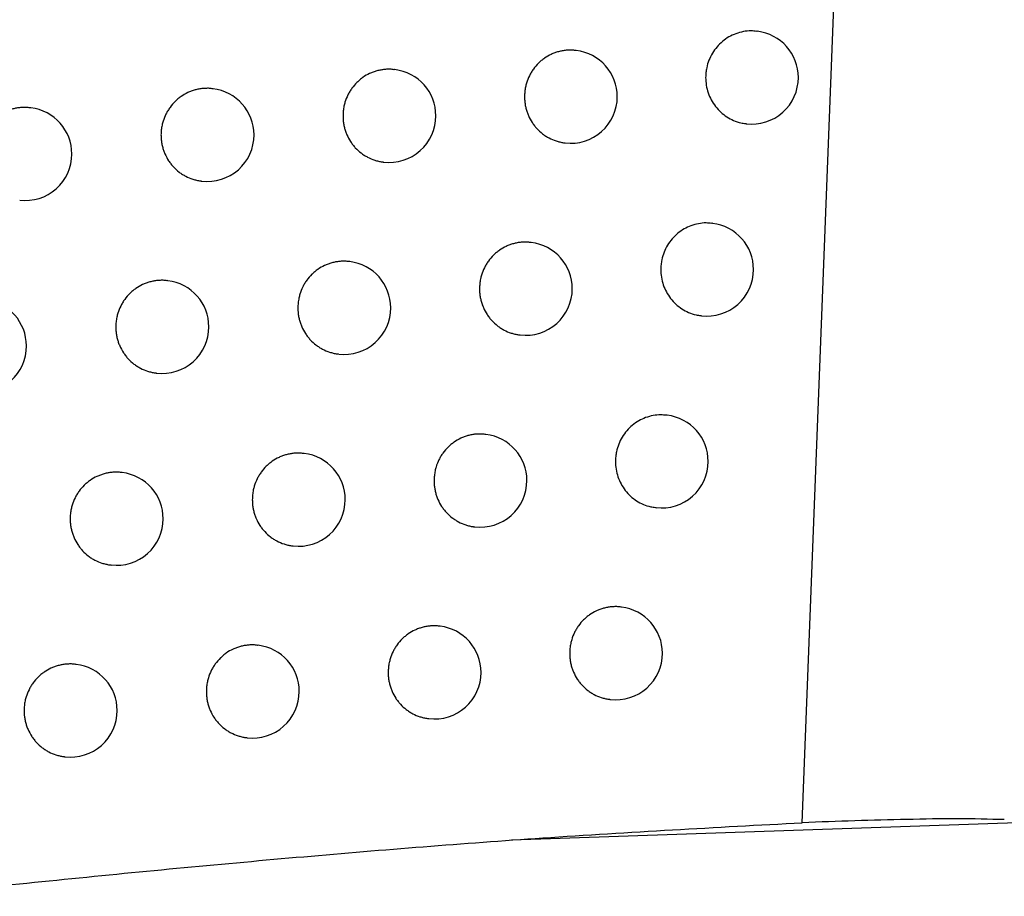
# Model space of a CAD drawing. Header units: millimetres. Extents: x -0.66 to 0.91, y -0.4 to 0.64.
# Tile 25 of 241: x -0.11402 to -0.10345, y -0.00172 to 0.0077. Entities that reach past the tile are written whole.
import ezdxf

# ---------------------------------------------------------------- set-up
doc = ezdxf.new("R2010")
doc.units = ezdxf.units.MM
doc.layers.add('FORMAT', color=7, linetype='Continuous')

msp = doc.modelspace()

# ---------------------------------------------------------------- linework, layer by layer
at = {"layer": 'FORMAT', "color": 7, "linetype": 'Continuous', "lineweight": 25}
for p, q in [((-0.105617, -0.000927), (-0.105234, 0.008943)), ((-0.106099, 0.007577), (-0.106108, 0.007578)), ((-0.108044, 0.007371), (-0.108052, 0.007372)), ((-0.109993, 0.007165), (-0.110001, 0.007166)), ((-0.111946, 0.00696), (-0.111954, 0.006961)), ((-0.113904, 0.006756), (-0.113912, 0.006756)), ((-0.106225, 0.006585), (-0.106218, 0.006584)), ((-0.10817, 0.006379), (-0.108163, 0.006378)), ((-0.110119, 0.006173), (-0.110112, 0.006172)), ((-0.112072, 0.005968), (-0.112065, 0.005967)), ((-0.106582, 0.005514), (-0.10659, 0.005515)), ((-0.108528, 0.005308), (-0.108536, 0.005309)), ((-0.110478, 0.005102), (-0.110486, 0.005103)), ((-0.112432, 0.004897), (-0.11244, 0.004898)), ((-0.106707, 0.004522), (-0.106701, 0.004521)), ((-0.108653, 0.004316), (-0.108647, 0.004315)), ((-0.110603, 0.00411), (-0.110597, 0.004109)), ((-0.112558, 0.003905), (-0.112551, 0.003904)), ((-0.107068, 0.003451), (-0.107077, 0.003452)), ((-0.109015, 0.003245), (-0.109024, 0.003246)), ((-0.110967, 0.00304), (-0.110975, 0.003041)), ((-0.112922, 0.002835), (-0.11293, 0.002836)), ((-0.107194, 0.002459), (-0.107187, 0.002458)), ((-0.109141, 0.002253), (-0.109134, 0.002253)), ((-0.111092, 0.002048), (-0.111086, 0.002047)), ((-0.113048, 0.001843), (-0.113041, 0.001842)), ((-0.107559, 0.00139), (-0.107568, 0.001391)), ((-0.109508, 0.001184), (-0.109516, 0.001185)), ((-0.11146, 0.000979), (-0.111468, 0.00098)), ((-0.113416, 0.000774), (-0.113424, 0.000775)), ((-0.107685, 0.000398), (-0.107678, 0.000397)), ((-0.109633, 0.000192), (-0.109627, 0.000191)), ((-0.111586, -0.000013), (-0.111579, -0.000014)), ((-0.113542, -0.000218), (-0.113535, -0.000219)), ((-0.099694, -0.000802), (-0.108739, -0.001114))]:
    msp.add_line(p, q, dxfattribs=at)
for centre, start, end in [((-0.106159, 0.007081), 0, 83.1656), ((-0.108104, 0.006874), 0, 83.1656), ((-0.110053, 0.006669), 0, 83.1656), ((-0.106159, 0.007081), 263.1656, 0), ((-0.112006, 0.006464), 0, 83.1656), ((-0.108104, 0.006874), 263.1656, 0), ((-0.113963, 0.006259), 0, 83.1656), ((-0.110053, 0.006669), 263.1656, 0), ((-0.112006, 0.006464), 263.1656, 0), ((-0.113963, 0.006259), 263.1656, 0), ((-0.106641, 0.005017), 0, 83.1656), ((-0.108587, 0.004811), 0, 83.1656), ((-0.110537, 0.004606), 0, 83.1656), ((-0.106641, 0.005017), 263.1656, 0), ((-0.112491, 0.004401), 0, 83.1656), ((-0.108587, 0.004811), 263.1656, 0), ((-0.11445, 0.004196), 0, 83.1656), ((-0.110537, 0.004606), 263.1656, 0), ((-0.112491, 0.004401), 263.1656, 0), ((-0.11445, 0.004196), 263.1656, 0), ((-0.107128, 0.002955), 0, 83.1656), ((-0.109075, 0.002749), 0, 83.1656), ((-0.111026, 0.002544), 0, 83.1656), ((-0.107128, 0.002955), 263.1656, 0), ((-0.112982, 0.002339), 0, 83.1656), ((-0.109075, 0.002749), 263.1656, 0), ((-0.111026, 0.002544), 263.1656, 0), ((-0.112982, 0.002339), 263.1656, 0), ((-0.107619, 0.000894), 0, 83.1656), ((-0.109567, 0.000688), 0, 83.1656), ((-0.11152, 0.000483), 0, 83.1656), ((-0.107619, 0.000894), 263.1656, 0), ((-0.113476, 0.000278), 0, 83.1656), ((-0.109567, 0.000688), 263.1656, 0), ((-0.11152, 0.000483), 263.1656, 0), ((-0.113476, 0.000278), 263.1656, 0)]:
    msp.add_arc(centre, 0.0005, start, end, dxfattribs=at)
for points, knots in [([(-0.106108, 0.007577), (-0.106128, 0.007579), (-0.106175, 0.007584), (-0.106251, 0.007576), (-0.106331, 0.007554), (-0.106407, 0.007518), (-0.106475, 0.007471), (-0.106535, 0.007411), (-0.106584, 0.007343), (-0.106622, 0.007267), (-0.106643, 0.007196), (-0.106653, 0.007133), (-0.106654, 0.007098), (-0.106655, 0.007081)], [0, 0, 0, 0, 0.0742239, 0.173187, 0.2750196, 0.373978, 0.4758189, 0.574547, 0.6761579, 0.7745404, 0.8757942, 0.9375517, 1, 1, 1, 1]), ([(-0.108053, 0.007371), (-0.108059, 0.007372), (-0.108079, 0.007376), (-0.108114, 0.007376), (-0.108155, 0.007374), (-0.108196, 0.007368), (-0.108236, 0.007359), (-0.108276, 0.007346), (-0.108327, 0.007325), (-0.108375, 0.007297), (-0.10842, 0.007263), (-0.108461, 0.007225), (-0.108498, 0.007183), (-0.108528, 0.007136), (-0.108555, 0.007087), (-0.108576, 0.007034), (-0.108591, 0.006976), (-0.108599, 0.006927), (-0.1086, 0.006892), (-0.1086, 0.006875)], [0, 0, 0, 0, 0.023842, 0.0748, 0.124055, 0.173652, 0.224328, 0.275376, 0.324627, 0.424806, 0.475856, 0.525025, 0.625042, 0.67601, 0.72506, 0.824833, 0.875676, 0.937493, 1, 1, 1, 1]), ([(-0.110001, 0.007165), (-0.110008, 0.007166), (-0.110029, 0.00717), (-0.110063, 0.00717), (-0.110104, 0.007168), (-0.110145, 0.007162), (-0.110186, 0.007153), (-0.110226, 0.00714), (-0.110277, 0.007119), (-0.110325, 0.007091), (-0.110369, 0.007057), (-0.110411, 0.00702), (-0.110447, 0.006977), (-0.110478, 0.00693), (-0.110505, 0.006881), (-0.110526, 0.006829), (-0.110541, 0.006771), (-0.110549, 0.006722), (-0.11055, 0.006687), (-0.11055, 0.006669)], [0, 0, 0, 0, 0.024365, 0.075291, 0.124483, 0.174017, 0.224627, 0.275611, 0.324798, 0.424848, 0.475831, 0.524965, 0.624908, 0.675837, 0.724895, 0.824683, 0.875532, 0.93742, 1, 1, 1, 1]), ([(-0.106655, 0.007081), (-0.106653, 0.007053), (-0.106651, 0.006997), (-0.10663, 0.006916), (-0.106596, 0.006838), (-0.106551, 0.006769), (-0.106494, 0.006707), (-0.106429, 0.006656), (-0.106356, 0.006618), (-0.106287, 0.006594), (-0.106242, 0.006588), (-0.106225, 0.006586)], [0, 0, 0, 0, 0.113938, 0.231184, 0.345121, 0.462354, 0.576455, 0.693845, 0.808323, 0.926098, 1, 1, 1, 1]), ([(-0.111955, 0.00696), (-0.111961, 0.006961), (-0.111982, 0.006965), (-0.112017, 0.006965), (-0.112058, 0.006963), (-0.112099, 0.006957), (-0.11214, 0.006948), (-0.112179, 0.006935), (-0.112231, 0.006914), (-0.112279, 0.006886), (-0.112323, 0.006852), (-0.112365, 0.006815), (-0.112401, 0.006772), (-0.112432, 0.006725), (-0.112459, 0.006676), (-0.11248, 0.006624), (-0.112495, 0.006566), (-0.112503, 0.006517), (-0.112504, 0.006482), (-0.112505, 0.006464)], [0, 0, 0, 0, 0.024772, 0.075671, 0.124813, 0.174296, 0.224856, 0.275788, 0.324926, 0.424875, 0.475805, 0.524914, 0.624801, 0.6757, 0.724765, 0.824565, 0.87542, 0.937364, 1, 1, 1, 1]), ([(-0.1086, 0.006875), (-0.1086, 0.006861), (-0.108599, 0.006833), (-0.108594, 0.006792), (-0.108586, 0.00675), (-0.108574, 0.00671), (-0.108554, 0.006658), (-0.108527, 0.006608), (-0.108495, 0.006563), (-0.108459, 0.006521), (-0.108418, 0.006483), (-0.108373, 0.006451), (-0.108325, 0.006424), (-0.108274, 0.006402), (-0.108221, 0.006388), (-0.108191, 0.006381), (-0.108173, 0.00638), (-0.10817, 0.00638)], [0, 0, 0, 0, 0.056869, 0.114134, 0.172644, 0.231586, 0.288455, 0.404123, 0.463059, 0.519984, 0.635762, 0.694751, 0.751806, 0.867847, 0.92697, 0.984161, 1, 1, 1, 1]), ([(-0.113912, 0.006755), (-0.113919, 0.006756), (-0.113939, 0.00676), (-0.113974, 0.00676), (-0.114016, 0.006758), (-0.114056, 0.006753), (-0.114097, 0.006743), (-0.114137, 0.006731), (-0.114188, 0.006709), (-0.114237, 0.006681), (-0.114281, 0.006648), (-0.114323, 0.00661), (-0.11436, 0.006568), (-0.114391, 0.006521), (-0.114418, 0.006472), (-0.114439, 0.006419), (-0.114453, 0.006361), (-0.114461, 0.006312), (-0.114463, 0.006277), (-0.114463, 0.00626)], [0, 0, 0, 0, 0.025068, 0.075946, 0.125052, 0.174499, 0.225021, 0.275915, 0.325018, 0.424895, 0.475787, 0.524877, 0.624725, 0.675603, 0.724674, 0.824484, 0.875342, 0.937325, 1, 1, 1, 1]), ([(-0.11055, 0.006669), (-0.11055, 0.006655), (-0.11055, 0.006628), (-0.110544, 0.006586), (-0.110536, 0.006545), (-0.110524, 0.006504), (-0.110504, 0.006452), (-0.110477, 0.006403), (-0.110445, 0.006357), (-0.110409, 0.006315), (-0.110368, 0.006277), (-0.110322, 0.006246), (-0.110274, 0.006218), (-0.110223, 0.006196), (-0.11017, 0.006182), (-0.11014, 0.006175), (-0.110122, 0.006174), (-0.110119, 0.006174)], [0, 0, 0, 0, 0.056933, 0.114261, 0.172836, 0.231842, 0.288775, 0.404572, 0.463575, 0.520543, 0.636409, 0.695445, 0.752494, 0.868527, 0.927647, 0.984785, 1, 1, 1, 1]), ([(-0.112505, 0.006464), (-0.112504, 0.00645), (-0.112504, 0.006423), (-0.112499, 0.006381), (-0.11249, 0.00634), (-0.112478, 0.006299), (-0.112458, 0.006247), (-0.112431, 0.006198), (-0.112399, 0.006152), (-0.112363, 0.00611), (-0.112321, 0.006072), (-0.112276, 0.00604), (-0.112228, 0.006013), (-0.112177, 0.005991), (-0.112123, 0.005977), (-0.112093, 0.00597), (-0.112076, 0.005969), (-0.112072, 0.005969)], [0, 0, 0, 0, 0.0569815, 0.1143588, 0.1729841, 0.2320407, 0.2890222, 0.4049203, 0.4639751, 0.5209751, 0.6369089, 0.6959808, 0.753026, 0.8690515, 0.9281699, 0.9852659, 1, 1, 1, 1]), ([(-0.10659, 0.005513), (-0.10661, 0.005515), (-0.106658, 0.005521), (-0.106733, 0.005512), (-0.106813, 0.005491), (-0.106889, 0.005455), (-0.106957, 0.005407), (-0.107017, 0.005348), (-0.107066, 0.00528), (-0.107104, 0.005204), (-0.107125, 0.005133), (-0.107135, 0.00507), (-0.107136, 0.005035), (-0.107137, 0.005017)], [0, 0, 0, 0, 0.074414, 0.17333, 0.275114, 0.374025, 0.475815, 0.574516, 0.676097, 0.774485, 0.875742, 0.937526, 1, 1, 1, 1]), ([(-0.108536, 0.005307), (-0.108542, 0.005309), (-0.108563, 0.005312), (-0.108597, 0.005312), (-0.108638, 0.005311), (-0.108679, 0.005305), (-0.10872, 0.005296), (-0.108759, 0.005283), (-0.108811, 0.005261), (-0.108859, 0.005233), (-0.108903, 0.0052), (-0.108945, 0.005162), (-0.108981, 0.00512), (-0.109012, 0.005073), (-0.109039, 0.005023), (-0.10906, 0.004971), (-0.109074, 0.004913), (-0.109082, 0.004864), (-0.109083, 0.004829), (-0.109084, 0.004811)], [0, 0, 0, 0, 0.023999, 0.074948, 0.124185, 0.173763, 0.224419, 0.275448, 0.32468, 0.424821, 0.475851, 0.52501, 0.625004, 0.675961, 0.725013, 0.82479, 0.875635, 0.937472, 1, 1, 1, 1]), ([(-0.110486, 0.005102), (-0.110493, 0.005103), (-0.110513, 0.005107), (-0.110548, 0.005107), (-0.110589, 0.005105), (-0.11063, 0.005099), (-0.11067, 0.00509), (-0.11071, 0.005077), (-0.110761, 0.005056), (-0.11081, 0.005028), (-0.110854, 0.004994), (-0.110895, 0.004957), (-0.110932, 0.004914), (-0.110963, 0.004867), (-0.11099, 0.004818), (-0.111011, 0.004766), (-0.111025, 0.004708), (-0.111033, 0.004659), (-0.111035, 0.004624), (-0.111035, 0.004606)], [0, 0, 0, 0, 0.0244837, 0.0754021, 0.1245799, 0.1740991, 0.2246953, 0.2756637, 0.3248375, 0.4248582, 0.4758256, 0.5249525, 0.6248793, 0.6757997, 0.7248598, 0.8246506, 0.8755014, 0.9374048, 1, 1, 1, 1]), ([(-0.107137, 0.005017), (-0.107136, 0.00499), (-0.107133, 0.004934), (-0.107112, 0.004852), (-0.107079, 0.004775), (-0.107033, 0.004705), (-0.106977, 0.004644), (-0.106911, 0.004593), (-0.106838, 0.004554), (-0.106769, 0.00453), (-0.106724, 0.004525), (-0.106707, 0.004523)], [0, 0, 0, 0, 0.113986, 0.231281, 0.345266, 0.462549, 0.576683, 0.694108, 0.808583, 0.926357, 1, 1, 1, 1]), ([(-0.11244, 0.004897), (-0.112447, 0.004898), (-0.112467, 0.004902), (-0.112502, 0.004902), (-0.112543, 0.0049), (-0.112584, 0.004894), (-0.112625, 0.004885), (-0.112665, 0.004872), (-0.112716, 0.004851), (-0.112765, 0.004823), (-0.112809, 0.004789), (-0.112851, 0.004752), (-0.112887, 0.004709), (-0.112918, 0.004662), (-0.112945, 0.004613), (-0.112966, 0.004561), (-0.112981, 0.004503), (-0.112989, 0.004454), (-0.11299, 0.004419), (-0.11299, 0.004401)], [0, 0, 0, 0, 0.0248561, 0.0757496, 0.1248816, 0.1743547, 0.2249039, 0.2758249, 0.3249538, 0.4248824, 0.4758019, 0.5249047, 0.6247808, 0.6756741, 0.7247408, 0.8245433, 0.8753989, 0.9373533, 1, 1, 1, 1]), ([(-0.109084, 0.004811), (-0.109084, 0.004798), (-0.109083, 0.00477), (-0.109078, 0.004728), (-0.109069, 0.004687), (-0.109058, 0.004647), (-0.109037, 0.004594), (-0.109011, 0.004545), (-0.108979, 0.0045), (-0.108943, 0.004458), (-0.108902, 0.00442), (-0.108856, 0.004388), (-0.108809, 0.00436), (-0.108758, 0.004338), (-0.108705, 0.004324), (-0.108674, 0.004317), (-0.108657, 0.004317), (-0.108653, 0.004316)], [0, 0, 0, 0, 0.056888, 0.114171, 0.172701, 0.231662, 0.28855, 0.404256, 0.463211, 0.52015, 0.635954, 0.694957, 0.752011, 0.86805, 0.927172, 0.984348, 1, 1, 1, 1]), ([(-0.111035, 0.004606), (-0.111035, 0.004592), (-0.111034, 0.004565), (-0.111029, 0.004523), (-0.111021, 0.004482), (-0.111009, 0.004441), (-0.110988, 0.004389), (-0.110962, 0.00434), (-0.110929, 0.004294), (-0.110893, 0.004252), (-0.110852, 0.004214), (-0.110807, 0.004183), (-0.110759, 0.004155), (-0.110708, 0.004133), (-0.110655, 0.004119), (-0.110624, 0.004112), (-0.110607, 0.004111), (-0.110603, 0.004111)], [0, 0, 0, 0, 0.056947, 0.114289, 0.172878, 0.231899, 0.288846, 0.404672, 0.46369, 0.520667, 0.636553, 0.695599, 0.752647, 0.868678, 0.927798, 0.984924, 1, 1, 1, 1]), ([(-0.11299, 0.004401), (-0.11299, 0.004387), (-0.11299, 0.00436), (-0.112984, 0.004318), (-0.112976, 0.004277), (-0.112964, 0.004236), (-0.112944, 0.004184), (-0.112917, 0.004135), (-0.112884, 0.004089), (-0.112848, 0.004047), (-0.112807, 0.004009), (-0.112761, 0.003977), (-0.112713, 0.00395), (-0.112662, 0.003928), (-0.112609, 0.003914), (-0.112578, 0.003907), (-0.112561, 0.003906), (-0.112558, 0.003906)], [0, 0, 0, 0, 0.056991, 0.114378, 0.173014, 0.232081, 0.289072, 0.40499, 0.464055, 0.521062, 0.63701, 0.696089, 0.753133, 0.869158, 0.928276, 0.985364, 1, 1, 1, 1]), ([(-0.107077, 0.003451), (-0.107097, 0.003453), (-0.107144, 0.003458), (-0.10722, 0.00345), (-0.1073, 0.003428), (-0.107376, 0.003393), (-0.107444, 0.003345), (-0.107504, 0.003286), (-0.107553, 0.003217), (-0.107591, 0.003141), (-0.107612, 0.003071), (-0.107622, 0.003008), (-0.107623, 0.002973), (-0.107624, 0.002955)], [0, 0, 0, 0, 0.07459, 0.173463, 0.275202, 0.374068, 0.475812, 0.574487, 0.67604, 0.774433, 0.875694, 0.937501, 1, 1, 1, 1]), ([(-0.109024, 0.003245), (-0.10903, 0.003246), (-0.109051, 0.00325), (-0.109085, 0.00325), (-0.109126, 0.003248), (-0.109167, 0.003243), (-0.109208, 0.003233), (-0.109247, 0.003221), (-0.109299, 0.003199), (-0.109347, 0.003171), (-0.109391, 0.003137), (-0.109433, 0.0031), (-0.109469, 0.003057), (-0.1095, 0.003011), (-0.109527, 0.002961), (-0.109548, 0.002909), (-0.109562, 0.002851), (-0.10957, 0.002802), (-0.109572, 0.002767), (-0.109572, 0.002749)], [0, 0, 0, 0, 0.024145, 0.075085, 0.124304, 0.173865, 0.224504, 0.275515, 0.324729, 0.424835, 0.475846, 0.524995, 0.624969, 0.675915, 0.72497, 0.82475, 0.875597, 0.937453, 1, 1, 1, 1]), ([(-0.110975, 0.00304), (-0.110982, 0.003041), (-0.111002, 0.003045), (-0.111037, 0.003045), (-0.111078, 0.003043), (-0.111119, 0.003037), (-0.111159, 0.003028), (-0.111199, 0.003015), (-0.11125, 0.002994), (-0.111299, 0.002966), (-0.111343, 0.002932), (-0.111385, 0.002895), (-0.111421, 0.002852), (-0.111452, 0.002805), (-0.111479, 0.002756), (-0.1115, 0.002704), (-0.111515, 0.002646), (-0.111523, 0.002597), (-0.111524, 0.002562), (-0.111524, 0.002544)], [0, 0, 0, 0, 0.024593, 0.075504, 0.124669, 0.174175, 0.224757, 0.275712, 0.324873, 0.424867, 0.475821, 0.524941, 0.624853, 0.675765, 0.724827, 0.824621, 0.875473, 0.937391, 1, 1, 1, 1]), ([(-0.107624, 0.002955), (-0.107623, 0.002927), (-0.10762, 0.002871), (-0.107599, 0.00279), (-0.107566, 0.002713), (-0.10752, 0.002643), (-0.107464, 0.002581), (-0.107398, 0.00253), (-0.107324, 0.002492), (-0.107256, 0.002468), (-0.107211, 0.002463), (-0.107194, 0.002461)], [0, 0, 0, 0, 0.114031, 0.231371, 0.345401, 0.462731, 0.576896, 0.694354, 0.808826, 0.926599, 1, 1, 1, 1]), ([(-0.11293, 0.002835), (-0.112937, 0.002836), (-0.112957, 0.00284), (-0.112992, 0.00284), (-0.113034, 0.002838), (-0.113074, 0.002832), (-0.113115, 0.002823), (-0.113155, 0.00281), (-0.113206, 0.002789), (-0.113255, 0.002761), (-0.113299, 0.002727), (-0.113341, 0.00269), (-0.113377, 0.002647), (-0.113408, 0.002601), (-0.113435, 0.002551), (-0.113456, 0.002499), (-0.113471, 0.002441), (-0.113479, 0.002392), (-0.11348, 0.002357), (-0.113481, 0.002339)], [0, 0, 0, 0, 0.024932, 0.075821, 0.124944, 0.174408, 0.224947, 0.275859, 0.324979, 0.424889, 0.475799, 0.524897, 0.624763, 0.675651, 0.724719, 0.824524, 0.87538, 0.937344, 1, 1, 1, 1]), ([(-0.109572, 0.002749), (-0.109572, 0.002736), (-0.109571, 0.002708), (-0.109566, 0.002666), (-0.109558, 0.002625), (-0.109546, 0.002584), (-0.109526, 0.002532), (-0.109499, 0.002483), (-0.109467, 0.002438), (-0.109431, 0.002395), (-0.10939, 0.002358), (-0.109344, 0.002326), (-0.109297, 0.002298), (-0.109246, 0.002276), (-0.109192, 0.002262), (-0.109162, 0.002255), (-0.109145, 0.002254), (-0.109141, 0.002254)], [0, 0, 0, 0, 0.056905, 0.114206, 0.172754, 0.231732, 0.288637, 0.404379, 0.463353, 0.520303, 0.636131, 0.695147, 0.7522, 0.868237, 0.927359, 0.98452, 1, 1, 1, 1]), ([(-0.111524, 0.002544), (-0.111524, 0.00253), (-0.111524, 0.002503), (-0.111518, 0.002461), (-0.11151, 0.00242), (-0.111498, 0.002379), (-0.111478, 0.002327), (-0.111451, 0.002277), (-0.111419, 0.002232), (-0.111382, 0.00219), (-0.111341, 0.002152), (-0.111296, 0.00212), (-0.111248, 0.002093), (-0.111197, 0.002071), (-0.111144, 0.002057), (-0.111113, 0.00205), (-0.111096, 0.002049), (-0.111092, 0.002049)], [0, 0, 0, 0, 0.056959, 0.114315, 0.172917, 0.231951, 0.288911, 0.404763, 0.463795, 0.520781, 0.636684, 0.69574, 0.752788, 0.868817, 0.927937, 0.985052, 1, 1, 1, 1]), ([(-0.113481, 0.002339), (-0.11348, 0.002326), (-0.11348, 0.002298), (-0.113475, 0.002256), (-0.113466, 0.002215), (-0.113454, 0.002174), (-0.113434, 0.002122), (-0.113407, 0.002073), (-0.113375, 0.002027), (-0.113338, 0.001985), (-0.113297, 0.001947), (-0.113252, 0.001915), (-0.113204, 0.001888), (-0.113152, 0.001866), (-0.113099, 0.001852), (-0.113068, 0.001845), (-0.113051, 0.001844), (-0.113048, 0.001844)], [0, 0, 0, 0, 0.057, 0.114396, 0.173041, 0.232116, 0.289116, 0.405053, 0.464127, 0.52114, 0.6371, 0.696186, 0.75323, 0.869254, 0.928372, 0.985452, 1, 1, 1, 1]), ([(-0.107568, 0.00139), (-0.107574, 0.001391), (-0.107595, 0.001395), (-0.107629, 0.001395), (-0.10767, 0.001393), (-0.107711, 0.001387), (-0.107751, 0.001378), (-0.107791, 0.001365), (-0.107842, 0.001344), (-0.107891, 0.001316), (-0.107935, 0.001282), (-0.107976, 0.001245), (-0.108013, 0.001202), (-0.108044, 0.001155), (-0.10807, 0.001106), (-0.108091, 0.001053), (-0.108106, 0.000995), (-0.108114, 0.000946), (-0.108115, 0.000911), (-0.108115, 0.000894)], [0, 0, 0, 0, 0.0237586, 0.0747223, 0.1239875, 0.1735947, 0.2242807, 0.2753396, 0.3246011, 0.4248024, 0.4758634, 0.5250388, 0.6250678, 0.6760429, 0.7250913, 0.8248617, 0.8757044, 0.9375067, 1, 1, 1, 1]), ([(-0.109516, 0.001184), (-0.109523, 0.001185), (-0.109543, 0.001189), (-0.109578, 0.001189), (-0.109619, 0.001187), (-0.10966, 0.001181), (-0.1097, 0.001172), (-0.10974, 0.001159), (-0.109791, 0.001138), (-0.10984, 0.00111), (-0.109884, 0.001076), (-0.109925, 0.001039), (-0.109962, 0.000996), (-0.109993, 0.000949), (-0.11002, 0.0009), (-0.11004, 0.000848), (-0.110055, 0.00079), (-0.110063, 0.000741), (-0.110064, 0.000706), (-0.110065, 0.000688)], [0, 0, 0, 0, 0.02428, 0.075212, 0.124415, 0.173959, 0.224581, 0.275576, 0.324775, 0.424847, 0.475841, 0.524981, 0.624937, 0.675873, 0.724929, 0.824714, 0.875562, 0.937435, 1, 1, 1, 1]), ([(-0.111468, 0.000979), (-0.111475, 0.00098), (-0.111496, 0.000984), (-0.11153, 0.000984), (-0.111571, 0.000982), (-0.111612, 0.000976), (-0.111653, 0.000967), (-0.111693, 0.000954), (-0.111744, 0.000933), (-0.111793, 0.000905), (-0.111837, 0.000871), (-0.111878, 0.000834), (-0.111915, 0.000791), (-0.111946, 0.000744), (-0.111973, 0.000695), (-0.111994, 0.000643), (-0.112008, 0.000585), (-0.112016, 0.000536), (-0.112018, 0.000501), (-0.112018, 0.000483)], [0, 0, 0, 0, 0.024692, 0.075597, 0.12475, 0.174244, 0.224814, 0.275756, 0.324905, 0.424875, 0.475816, 0.52493, 0.624829, 0.675734, 0.724797, 0.824594, 0.875447, 0.937378, 1, 1, 1, 1]), ([(-0.108115, 0.000894), (-0.108115, 0.00088), (-0.108115, 0.000852), (-0.108109, 0.000811), (-0.108101, 0.000769), (-0.108089, 0.000729), (-0.108069, 0.000677), (-0.108042, 0.000628), (-0.10801, 0.000582), (-0.107974, 0.00054), (-0.107933, 0.000502), (-0.107888, 0.000471), (-0.107841, 0.000443), (-0.10779, 0.000421), (-0.107737, 0.000407), (-0.107706, 0.0004), (-0.107689, 0.000399), (-0.107685, 0.000399)], [0, 0, 0, 0, 0.056858, 0.114112, 0.172611, 0.231541, 0.288399, 0.404045, 0.462969, 0.519887, 0.635651, 0.694632, 0.751689, 0.867732, 0.926856, 0.984057, 1, 1, 1, 1]), ([(-0.113425, 0.000774), (-0.113431, 0.000775), (-0.113452, 0.000779), (-0.113487, 0.000779), (-0.113528, 0.000777), (-0.113569, 0.000771), (-0.11361, 0.000762), (-0.11365, 0.000749), (-0.113701, 0.000728), (-0.113749, 0.0007), (-0.113794, 0.000666), (-0.113835, 0.000629), (-0.113872, 0.000586), (-0.113903, 0.00054), (-0.11393, 0.00049), (-0.113951, 0.000438), (-0.113966, 0.00038), (-0.113974, 0.000331), (-0.113975, 0.000296), (-0.113975, 0.000278)], [0, 0, 0, 0, 0.025001, 0.075885, 0.124999, 0.174455, 0.224986, 0.275889, 0.325001, 0.424895, 0.475796, 0.52489, 0.624747, 0.67563, 0.724699, 0.824506, 0.875363, 0.937336, 1, 1, 1, 1]), ([(-0.110065, 0.000688), (-0.110065, 0.000674), (-0.110064, 0.000647), (-0.110059, 0.000605), (-0.11005, 0.000564), (-0.110038, 0.000523), (-0.110018, 0.000471), (-0.109992, 0.000422), (-0.109959, 0.000376), (-0.109923, 0.000334), (-0.109882, 0.000297), (-0.109837, 0.000265), (-0.109789, 0.000237), (-0.109738, 0.000215), (-0.109685, 0.000201), (-0.109654, 0.000194), (-0.109637, 0.000193), (-0.109633, 0.000193)], [0, 0, 0, 0, 0.056921, 0.114238, 0.172802, 0.231797, 0.288718, 0.404493, 0.463484, 0.520444, 0.636295, 0.695323, 0.752375, 0.86841, 0.927532, 0.984679, 1, 1, 1, 1]), ([(-0.112018, 0.000483), (-0.112018, 0.000469), (-0.112017, 0.000442), (-0.112012, 0.0004), (-0.112004, 0.000359), (-0.111992, 0.000318), (-0.111971, 0.000266), (-0.111945, 0.000216), (-0.111912, 0.000171), (-0.111876, 0.000129), (-0.111835, 0.000091), (-0.111789, 0.000059), (-0.111742, 0.000032), (-0.11169, 0.00001), (-0.111637, -0.000004), (-0.111607, -0.000011), (-0.111589, -0.000012), (-0.111586, -0.000012)], [0, 0, 0, 0, 0.056971, 0.114338, 0.172953, 0.231999, 0.28897, 0.404847, 0.463891, 0.520884, 0.636804, 0.695869, 0.752916, 0.868944, 0.928064, 0.985169, 1, 1, 1, 1]), ([(-0.113975, 0.000278), (-0.113975, 0.000265), (-0.113975, 0.000237), (-0.113969, 0.000195), (-0.113961, 0.000154), (-0.113949, 0.000113), (-0.113929, 0.000061), (-0.113902, 0.000012), (-0.113869, -0.000034), (-0.113833, -0.000076), (-0.113792, -0.000114), (-0.113746, -0.000145), (-0.113698, -0.000173), (-0.113647, -0.000195), (-0.113593, -0.000209), (-0.113563, -0.000216), (-0.113546, -0.000217), (-0.113542, -0.000217)], [0, 0, 0, 0, 0.057008, 0.114412, 0.173064, 0.232148, 0.289156, 0.405109, 0.464192, 0.52121, 0.637181, 0.696273, 0.753317, 0.86934, 0.928458, 0.985532, 1, 1, 1, 1]), ([(-0.128885, -0.003458), (-0.128034, -0.003342), (-0.126332, -0.003111), (-0.123783, -0.002766), (-0.121236, -0.002431), (-0.11868, -0.002109), (-0.116115, -0.001806), (-0.113542, -0.001529), (-0.110971, -0.001286), (-0.108327, -0.001073), (-0.106546, -0.000977), (-0.105617, -0.000927)], [0, 0, 0, 0, 0.108946, 0.217923, 0.326993, 0.436098, 0.546747, 0.657441, 0.768288, 0.879196, 1, 1, 1, 1]), ([(-0.103447, -0.000894), (-0.103612, -0.00089), (-0.103942, -0.000881), (-0.104493, -0.000892), (-0.105051, -0.000905), (-0.105428, -0.00092), (-0.105617, -0.000927)], [0, 0, 0, 0, 0.249684, 0.499975, 0.750023, 1, 1, 1, 1])]:
    msp.add_open_spline(points, degree=3, knots=knots, dxfattribs=at)

doc.saveas('drawing.dxf')
